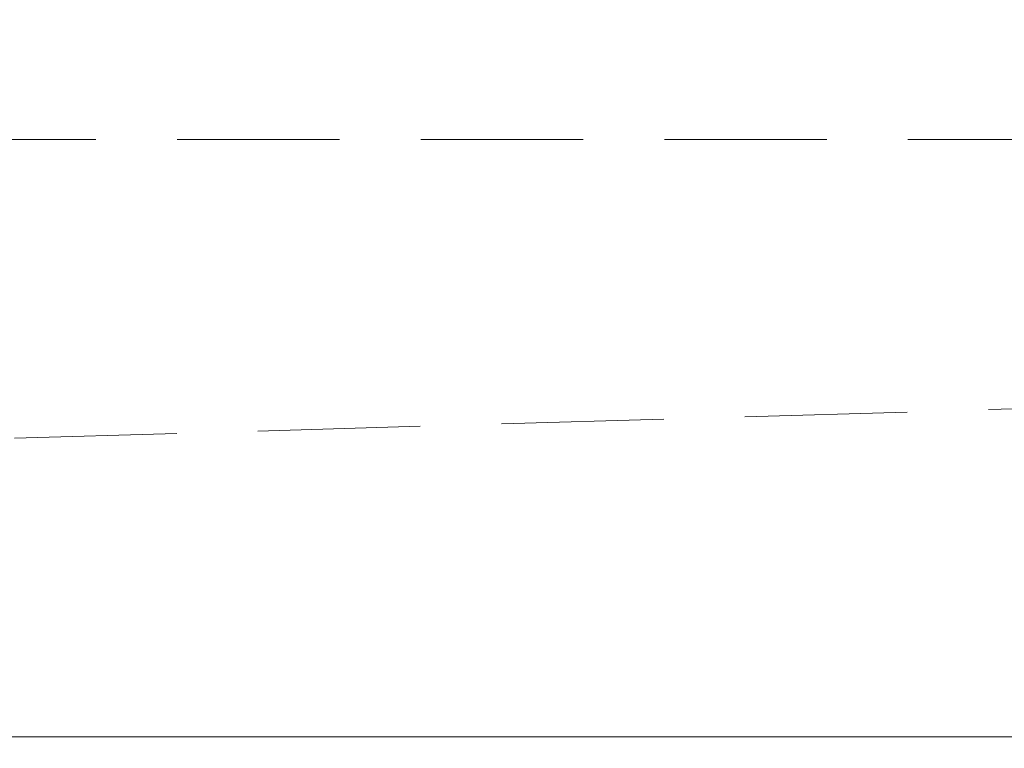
# Model space of a CAD drawing. Header units: millimetres. Extents: x 213386 to 506888, y 183055 to 450952.
# Tile 192 of 256: x 387193 to 388348, y 284769 to 285623. Entities that reach past the tile are written whole.
import ezdxf

# ---------------------------------------------------------------- set-up
doc = ezdxf.new("R2010")
doc.units = ezdxf.units.MM
doc.linetypes.add('ČÁRKOVANÁ', pattern=[19.05, 12.7, -6.35])
doc.layers.add('KOTY', color=255, linetype='Continuous', lineweight=0)
doc.layers.add('NOVA', color=255, linetype='Continuous', lineweight=0)
doc.layers.add('PLOCHY K PRONÁJMU', color=255, linetype='Continuous', lineweight=0, plot=False)
doc.layers.get('KOTY').off()

# ---------------------------------------------------------------- blocks, each defined once
blk = doc.blocks.new('NOVÁ PODLAHA')
at = {"layer": 'NOVA', "linetype": 'ČÁRKOVANÁ', "ltscale": 15}
blk.add_line((0, 0), (25700, 750), dxfattribs=at)
blk.add_lwpolyline([(750, 22050), (24950, 22050), (24950, 750), (750, 750)], close=True, dxfattribs=at)

msp = doc.modelspace()

# ---------------------------------------------------------------- linework, layer by layer
at = {"layer": 'PLOCHY K PRONÁJMU', "ltscale": 5}
msp.add_lwpolyline([(373526.6, 307482.2), (399126.6, 307482.2), (399126.6, 284782.2), (373526.6, 284782.2)], close=True, dxfattribs=at)
msp.add_lwpolyline([(392626.6, 284782.2), (386326.6, 284782.2), (386586.6, 286172.2), (386586.6, 286892.2), (386066.6, 286892.2), (386066.6, 286172.2), (386586.6, 286172.2), (386326.6, 284782.2), (380026.6, 284782.2), (380286.6, 286172.2), (380286.6, 286892.2), (379766.6, 286892.2), (379766.6, 286172.2), (380286.6, 286172.2), (380026.6, 284782.2), (373526.6, 284782.2)], dxfattribs=at)

# ---------------------------------------------------------------- block references
at = {"layer": 'KOTY'}
msp.add_blockref('NOVÁ PODLAHA', (373476.6, 284732.2), dxfattribs=at)

doc.saveas('drawing.dxf')
